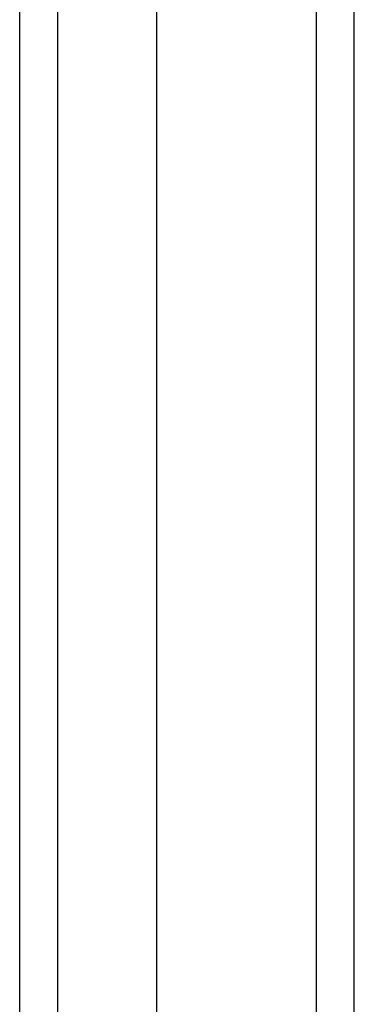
# Model space of a CAD drawing. Header units: inches. Extents: x 16 to 193, y 16 to 114.
# Tile 21 of 87: x 115.047 to 115.913, y 48.304 to 50.854. Entities that reach past the tile are written whole.
import ezdxf

# ---------------------------------------------------------------- set-up
doc = ezdxf.new("R2010")
doc.units = ezdxf.units.IN
doc.header["$MEASUREMENT"] = 0
doc.layers.add('Visible Edges(ANSI)', color=7, linetype='Continuous', lineweight=25)
doc.layers.add('Visible Tangent Edges(ANSI)', color=7, linetype='Continuous', lineweight=25)

msp = doc.modelspace()

# ---------------------------------------------------------------- linework, layer by layer
at = {"layer": 'Visible Edges(ANSI)'}
for p, q in [((115.9131, 45.852), (115.9131, 87.654)), ((115.4013, 87.0443), (115.4013, 46.4617)), ((115.047, 46.6501), (115.047, 86.8559))]:
    msp.add_line(p, q, dxfattribs=at)
at = {"layer": 'Visible Tangent Edges(ANSI)'}
for p, q in [((115.8141, 87.654), (115.8141, 45.852)), ((115.146, 46.5201), (115.146, 86.9859))]:
    msp.add_line(p, q, dxfattribs=at)

doc.saveas('drawing.dxf')
